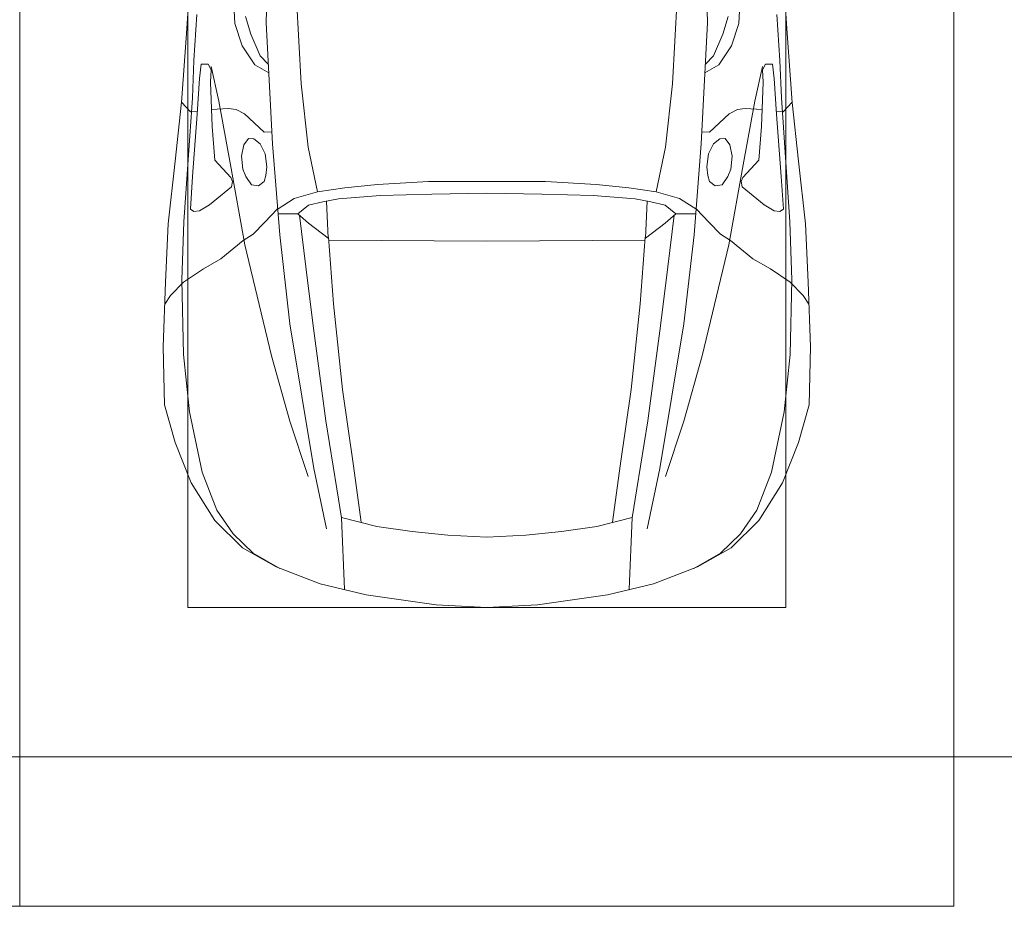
# Model space of a CAD drawing. Header units: millimetres. Extents: x -32229 to 169101, y -13689 to 125138.
# Tile 157 of 256: x 55035 to 57670, y 87650 to 90022. Entities that reach past the tile are written whole.
import ezdxf

# ---------------------------------------------------------------- set-up
doc = ezdxf.new("R2010")
doc.units = ezdxf.units.MM
for name, color, linetype, lineweight in [('A-DETL-GENF-OTLN', 7, 'Continuous', 18), ('A-FLOR-____-OTLN', 7, 'Continuous', 18), ('C-PRKG-____-OTLN', 7, 'Continuous', 18)]:
    doc.layers.add(name, color=color, linetype=linetype, lineweight=lineweight)

# ---------------------------------------------------------------- blocks, each defined once
blk = doc.blocks.new('АР_Машиноместо - 4900x2400_М__5300х2500_ С МГН-5430519--01 ЭМ')
at = {"layer": 'C-PRKG-____-OTLN', "color": 253, "lineweight": 13, "true_color": 0xaaaaaa}
for p, q in [((2500, 0), (2500, -5300)), ((2500, -5300), (0, -5300))]:
    blk.add_line(p, q, dxfattribs=at)
blk = doc.blocks.new('АР_Машиноместо - 4900x2400_М__5300х2500_-3113489--01 ЭМ')
at = {"layer": 'A-DETL-GENF-OTLN', "color": 253, "lineweight": 13, "true_color": 0xaaaaaa}
for p, q in [((1114.6, 4493), (927, 4466.6)), ((1250, 4500), (1114.6, 4493)), ((1250, 4500), (1385.4, 4493)), ((1385.4, 4493), (1573, 4466.6)), ((927, 4466.6), (804.4, 4436.7)), ((1573, 4466.6), (1695.6, 4436.7)), ((804.4, 4436.7), (686, 4391.6)), ((861.2, 4260.3), (869.3, 4451.1)), ((1638.8, 4260.3), (1630.7, 4451.1)), ((1695.6, 4436.7), (1814, 4391.6)), ((686, 4391.6), (596.3, 4340.6)), ((1814, 4391.6), (1903.7, 4340.6)), ((596.3, 4340.6), (522.5, 4267.9)), ((1903.7, 4340.6), (1977.5, 4267.9)), ((1050.4, 4297.3), (955.5, 4283.9)), ((1146, 4306.7), (1050.4, 4297.3)), ((1250, 4312), (1146, 4306.7)), ((1250, 4312), (1354, 4306.7)), ((1354, 4306.7), (1449.6, 4297.3)), ((1449.6, 4297.3), (1544.5, 4283.9)), ((955.5, 4283.9), (861, 4259.4)), ((914, 4272.5), (893.6, 4121.6)), ((1544.5, 4283.9), (1639, 4259.4)), ((1586, 4272.5), (1606.4, 4121.6)), ((522.5, 4267.9), (458.6, 4167)), ((1977.5, 4267.9), (2041.4, 4167)), ((458.6, 4167), (416.4, 4059.2)), ((2041.4, 4167), (2083.6, 4059.2)), ((893.6, 4121.6), (863.9, 3917.5)), ((1606.4, 4121.6), (1636.1, 3917.5)), ((416.4, 4059.2), (387.4, 3958.4)), ((2083.6, 4059.2), (2112.6, 3958.4)), ((387.4, 3958.4), (384, 3802.9)), ((2112.6, 3958.4), (2116, 3802.9)), ((863.9, 3917.5), (840.1, 3687.8)), ((1636.1, 3917.5), (1659.9, 3687.8)), ((384, 3802.9), (390.2, 3630)), ((2116, 3802.9), (2109.8, 3630)), ((403.8, 3665.5), (388.1, 3688.4)), ((438.6, 3629.8), (403.8, 3665.5)), ((840.1, 3687.8), (826.6, 3509.6)), ((1659.9, 3687.8), (1673.4, 3509.6)), ((2061.4, 3629.8), (2096.2, 3665.5)), ((2096.2, 3665.5), (2111.9, 3688.4)), ((390.2, 3630), (397.1, 3474.2)), ((491.4, 3594.2), (438.6, 3629.8)), ((2008.6, 3594.2), (2061.4, 3629.8)), ((2109.8, 3630), (2102.9, 3474.2)), ((537.9, 3567), (491.4, 3594.2)), ((1962.1, 3567), (2008.6, 3594.2)), ((598.3, 3518.6), (537.9, 3567)), ((1901.7, 3518.6), (1962.1, 3567)), ((624.9, 3501.2), (598.3, 3518.6)), ((773.2, 3472.4), (825.6, 3512.1)), ((825.6, 3512.1), (821, 3413)), ((1250, 3520.1), (827.2, 3517.2)), ((1250, 3520.1), (1672.8, 3517.2)), ((1674.4, 3512.1), (1679, 3413)), ((1726.8, 3472.4), (1674.4, 3512.1)), ((1875.1, 3501.2), (1901.7, 3518.6)), ((654.7, 3470.4), (624.9, 3501.2)), ((676.4, 3260.1), (695.7, 3502.8)), ((1823.6, 3260.1), (1804.3, 3502.8)), ((1845.3, 3470.4), (1875.1, 3501.2)), ((397.1, 3474.2), (415.7, 3305.9)), ((690.2, 3433.7), (654.7, 3470.4)), ((744.3, 3447), (773.2, 3472.4)), ((1755.7, 3447), (1726.8, 3472.4)), ((1809.8, 3433.7), (1845.3, 3470.4)), ((2102.9, 3474.2), (2084.3, 3305.9)), ((456.6, 3434.5), (466.2, 3441.1)), ((462.2, 3347.3), (456.6, 3434.5)), ((466.2, 3441.1), (481.5, 3439.1)), ((481.5, 3439.1), (508, 3422.8)), ((744.1, 3447.2), (691.3, 3447.2)), ((773, 3424.2), (744.1, 3447.2)), ((1727, 3424.2), (1755.7, 3447)), ((1755.7, 3447.2), (1808.7, 3447.2)), ((2018.5, 3439.1), (1992, 3422.8)), ((2033.8, 3441.1), (2018.5, 3439.1)), ((2043.4, 3434.5), (2033.8, 3441.1)), ((2037.8, 3347.3), (2043.4, 3434.5)), ((508, 3422.8), (566.8, 3375.1)), ((811.1, 3414.8), (773, 3424.2)), ((853.3, 3407.2), (811.1, 3414.8)), ((965.3, 3397.8), (853.3, 3407.2)), ((1534.7, 3397.8), (1646.7, 3407.2)), ((1646.7, 3407.2), (1688.9, 3414.8)), ((1688.9, 3414.8), (1727, 3424.2)), ((1992, 3422.8), (1933.2, 3375.1)), ((566.8, 3375.1), (569.7, 3360.7)), ((620, 3369.3), (638.7, 3372.5)), ((638.7, 3372.5), (654.1, 3360.7)), ((1102.5, 3394.3), (965.3, 3397.8)), ((1250, 3391.3), (1102.5, 3394.3)), ((1250, 3391.3), (1397.5, 3394.3)), ((1397.5, 3394.3), (1534.7, 3397.8)), ((1861.3, 3372.5), (1845.9, 3360.7)), ((1880, 3369.3), (1861.3, 3372.5)), ((1933.2, 3375.1), (1930.3, 3360.7)), ((474.8, 3179.9), (462.2, 3347.3)), ((564.6, 3349.7), (522.2, 3303.2)), ((569.7, 3360.7), (564.6, 3349.7)), ((597.1, 3327.4), (605.2, 3346.8)), ((605.2, 3346.8), (620, 3369.3)), ((654.1, 3360.7), (658.7, 3344.5)), ((1845.9, 3360.7), (1841.3, 3344.5)), ((1894.8, 3346.8), (1880, 3369.3)), ((1902.9, 3327.4), (1894.8, 3346.8)), ((1930.3, 3360.7), (1935.4, 3349.7)), ((1935.4, 3349.7), (1977.8, 3303.2)), ((2025.2, 3179.9), (2037.8, 3347.3)), ((593.6, 3292.5), (597.1, 3327.4)), ((661.1, 3321.2), (657.2, 3286.3)), ((658.7, 3344.5), (661.1, 3321.2)), ((1841.3, 3344.5), (1838.9, 3321.2)), ((1838.9, 3321.2), (1842.8, 3286.3)), ((1906.4, 3292.5), (1902.9, 3327.4)), ((415.7, 3305.9), (432.8, 3149.3)), ((522.2, 3303.2), (515.3, 3213.7)), ((1977.8, 3303.2), (1984.7, 3213.7)), ((2084.3, 3305.9), (2067.1, 3148.3)), ((599.8, 3262.3), (593.6, 3292.5)), ((657.2, 3286.3), (643.2, 3259.9)), ((1842.8, 3286.3), (1856.8, 3259.9)), ((1900.2, 3262.3), (1906.4, 3292.5)), ((612.1, 3245.7), (599.8, 3262.3)), ((626.8, 3246.1), (612.1, 3245.7)), ((643.2, 3259.9), (626.8, 3246.1)), ((659.3, 2936), (676.4, 3260.1)), ((1840.7, 2936), (1823.6, 3260.1)), ((1856.8, 3259.9), (1873.2, 3246.1)), ((1873.2, 3246.1), (1887.9, 3245.7)), ((1887.9, 3245.7), (1900.2, 3262.3)), ((654.5, 3228.1), (601.7, 3179.4)), ((674.6, 3227.6), (654.5, 3228.1)), ((1825.4, 3227.6), (1845.5, 3228.1)), ((1845.5, 3228.1), (1898.3, 3179.4)), ((515.3, 3213.7), (510.9, 3094.6)), ((1984.7, 3213.7), (1989.1, 3094.6)), ((456.9, 3174.2), (432.9, 3148.3)), ((475.2, 3173.5), (456.9, 3174.2)), ((480.8, 3085), (474.8, 3179.9)), ((558.4, 3165.4), (513.6, 3168)), ((579.5, 3167.7), (558.4, 3165.4)), ((601.7, 3179.4), (579.5, 3167.7)), ((1898.3, 3179.4), (1920.5, 3167.7)), ((1920.5, 3167.7), (1941.6, 3165.4)), ((1941.6, 3165.4), (1986.4, 3168)), ((2019.2, 3085), (2025.2, 3179.9)), ((2024.8, 3173.5), (2043.1, 3174.2)), ((2043.1, 3174.2), (2067.1, 3148.3)), ((432.8, 3149.3), (446, 2964.8)), ((2067.2, 3149.3), (2054, 2964.8)), ((485.6, 3046.1), (480.8, 3085)), ((510.9, 3094.6), (512.2, 3061.4)), ((1989.1, 3094.6), (1987.8, 3061.4)), ((2014.4, 3046.1), (2019.2, 3085)), ((512.2, 3061.4), (504.5, 3046.6)), ((1987.8, 3061.4), (1995.5, 3046.6)), ((504.5, 3046.6), (485.6, 3046.1)), ((665.1, 3046.1), (643.6, 3024.6)), ((1834.9, 3046.1), (1856.4, 3024.6)), ((1995.5, 3046.6), (2014.4, 3046.1)), ((643.6, 3024.6), (618.7, 2966.7)), ((1856.4, 3024.6), (1881.3, 2966.7)), ((446, 2964.8), (456.1, 2818.3)), ((618.7, 2966.7), (604.4, 2919.4)), ((1881.3, 2966.7), (1895.6, 2919.4)), ((2054, 2964.8), (2043.9, 2818.3)), ((667.8, 2638.3), (659.3, 2936)), ((1832.2, 2638.3), (1840.7, 2936))]:
    blk.add_line(p, q, dxfattribs=at)
at = {"layer": 'A-DETL-GENF-OTLN', "color": 254, "lineweight": 13, "true_color": 0xd4d4d4}
for p, q in [((696.3, 4395.8), (625, 4354.8)), ((1803.7, 4395.8), (1875, 4354.8)), ((625, 4354.8), (571.5, 4303.1)), ((1875, 4354.8), (1928.5, 4303.1)), ((571.5, 4303.1), (527.8, 4239.8)), ((1928.5, 4303.1), (1972.2, 4239.8)), ((786.9, 4128.3), (821.1, 4289.8)), ((1713.1, 4128.3), (1678.9, 4289.8)), ((849, 4182.8), (861.2, 4260.3)), ((1651, 4182.8), (1638.8, 4260.3)), ((527.8, 4239.8), (488.6, 4138.1)), ((1972.2, 4239.8), (2011.4, 4138.1)), ((819.4, 4000.8), (849, 4182.8)), ((1680.6, 4000.8), (1651, 4182.8)), ((488.6, 4138.1), (454.7, 3976.8)), ((722.7, 4001.8), (771.7, 4149.8)), ((1777.3, 4001.8), (1728.3, 4149.8)), ((2011.4, 4138.1), (2045.3, 3976.8)), ((723.2, 3741.5), (786.9, 4128.3)), ((1776.8, 3741.5), (1713.1, 4128.3)), ((673.6, 3827.1), (722.7, 4001.8)), ((785.7, 3746.6), (819.4, 4000.8)), ((1714.3, 3746.6), (1680.6, 4000.8)), ((1826.4, 3827.1), (1777.3, 4001.8)), ((454.7, 3976.8), (438.6, 3823.4)), ((2045.3, 3976.8), (2061.4, 3823.4)), ((438.6, 3823.4), (434.2, 3623.7)), ((602.3, 3530.2), (673.6, 3827.1)), ((1897.7, 3530.2), (1826.4, 3827.1)), ((2061.4, 3823.4), (2065.8, 3623.7)), ((695.7, 3502.8), (723.2, 3741.5)), ((765.5, 3589.1), (785.7, 3746.6)), ((1734.5, 3589.1), (1714.3, 3746.6)), ((1804.3, 3502.8), (1776.8, 3741.5)), ((434.2, 3623.7), (439.5, 3468.5)), ((2065.8, 3623.7), (2060.5, 3468.5)), ((749.1, 3450.8), (765.5, 3589.1)), ((1750.9, 3450.8), (1734.5, 3589.1)), ((564, 3316.2), (602.3, 3530.2)), ((1936, 3316.2), (1897.7, 3530.2)), ((439.5, 3468.5), (462, 3136.6)), ((2060.5, 3468.5), (2038, 3136.6)), ((734.6, 3405.8), (688.5, 3435.5)), ((1765.4, 3405.8), (1811.5, 3435.5)), ((797.1, 3388.2), (734.6, 3405.8)), ((1702.9, 3388.2), (1765.4, 3405.8)), ((771.7, 3268.5), (797.1, 3388.2)), ((870, 3377.1), (797.1, 3388.2)), ((957.1, 3368.9), (870, 3377.1)), ((1542.9, 3368.9), (1630, 3377.1)), ((1630, 3377.1), (1702.9, 3388.2)), ((1728.3, 3268.5), (1702.9, 3388.2)), ((1093.5, 3360.7), (957.1, 3368.9)), ((1250, 3360.7), (1093.5, 3360.7)), ((1250, 3360.7), (1406.5, 3360.7)), ((1406.5, 3360.7), (1542.9, 3368.9)), ((532.7, 3145.9), (564, 3316.2)), ((1967.3, 3145.9), (1936, 3316.2)), ((752.8, 3099), (771.7, 3268.5)), ((1747.2, 3099), (1728.3, 3268.5)), ((462, 3136.6), (466.3, 3036.3)), ((512.5, 3053.2), (532.7, 3145.9)), ((1987.5, 3053.2), (1967.3, 3145.9)), ((2038, 3136.6), (2033.7, 3036.3)), ((737.8, 2818.3), (752.8, 3099)), ((1762.2, 2818.3), (1747.2, 3099)), ((629, 3048.1), (666.7, 3069.7)), ((1871, 3048.1), (1833.3, 3069.7)), ((466.3, 3036.3), (473.9, 2913.7)), ((595.2, 2997.9), (629, 3048.1)), ((1904.8, 2997.9), (1871, 3048.1)), ((2033.7, 3036.3), (2026.1, 2913.7)), ((575.7, 2937.4), (595.2, 2997.9)), ((1924.3, 2937.4), (1904.8, 2997.9)), ((571.6, 2853.3), (575.7, 2937.4)), ((1928.4, 2853.3), (1924.3, 2937.4))]:
    blk.add_line(p, q, dxfattribs=at)
at = {"layer": 'C-PRKG-____-OTLN', "color": 253, "lineweight": 13, "true_color": 0xaaaaaa}
for p, q in [((2500, 5300), (0, 5300)), ((0, 0), (0, 5300)), ((2500, 0), (2500, 5300)), ((450, 4500), (2050, 4500)), ((450, 800), (450, 4500)), ((2050, 800), (2050, 4500))]:
    blk.add_line(p, q, dxfattribs=at)
blk = doc.blocks.new('Наметкина 10_РД_АР_П_отсоединено_rvt-1--01 ЭМ')
at = {"layer": 'A-FLOR-____-OTLN', "color": 253, "lineweight": 13, "true_color": 0xaaaaaa}
blk.add_line((58010.3, 88050), (48630.3, 88050), dxfattribs=at)
at = {"layer": 'C-PRKG-____-OTLN', "color": 253, "lineweight": 13, "true_color": 0xaaaaaa}
blk.add_blockref('АР_Машиноместо - 4900x2400_М__5300х2500_ С МГН-5430519--01 ЭМ', (52535.3, 92950), dxfattribs=at)
at = {"layer": 'C-PRKG-____-OTLN', "color": 253, "lineweight": 13, "true_color": 0xaaaaaa, "rotation": 180}
blk.add_blockref('АР_Машиноместо - 4900x2400_М__5300х2500_-3113489--01 ЭМ', (57535.3, 92950), dxfattribs=at)

msp = doc.modelspace()

# ---------------------------------------------------------------- block references
at = {"lineweight": 5}
msp.add_blockref('Наметкина 10_РД_АР_П_отсоединено_rvt-1--01 ЭМ', (0, 0), dxfattribs=at)

doc.saveas('drawing.dxf')
